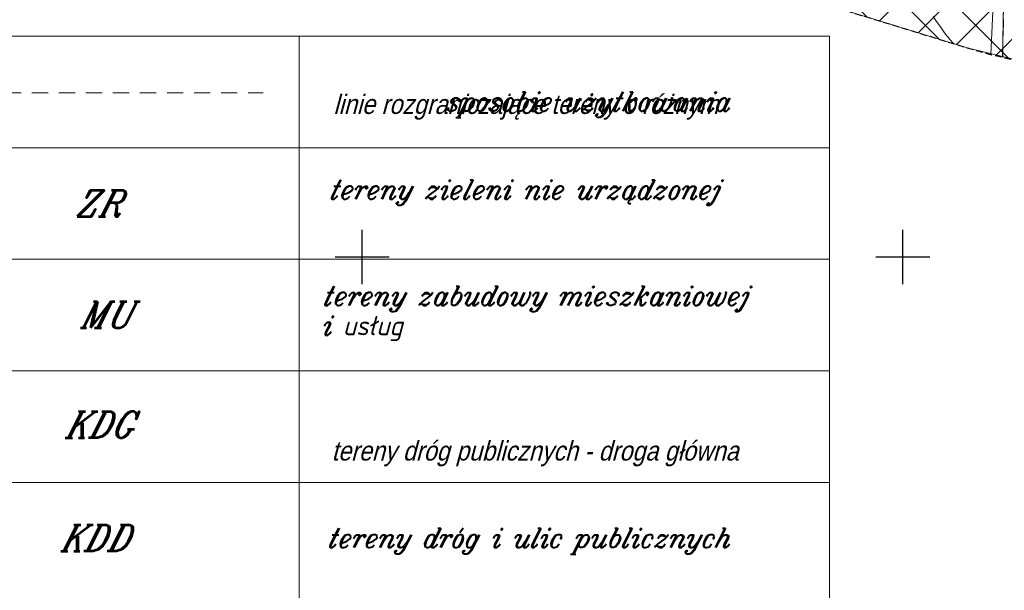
# Model space of a CAD drawing. Header units: metres. Extents: x 7435600 to 7436400, y 5537603 to 5538250.
# Tile 22 of 43: x 7435968 to 7436059, y 5537819 to 5537872. Entities that reach past the tile are written whole.
import ezdxf

# ---------------------------------------------------------------- set-up
doc = ezdxf.new("R2010")
doc.units = ezdxf.units.M
doc.header["$MEASUREMENT"] = 0
for name, pattern in [('1.5_0.5', [2, 1.5, -0.5]), ('1.5_1.0', [2.5, 1.5, -1]), ('2', [0.9, 0.6, -0.3]), ('219-500', [0])]:
    doc.linetypes.add(name, pattern=pattern)
doc.layers.get('0').update_dxf_attribs({"color": 2, "linetype": 'CONTINUOUS', "lineweight": 5})
doc.layers.add('!ramka', color=2, linetype='CONTINUOUS', lineweight=0)
doc.layers.add('BUIB02_02', color=7, linetype='CONTINUOUS', lineweight=0)
for name, color, linetype in [('217-Granica konturu klasyfikcyjnego', 7, 'CONTINUOUS'), ('219-Linia granicy', 7, 'CONTINUOUS'), ('360-Fundament obrys', 7, 'CONTINUOUS'), ('811-Warstwica ciągła linia', 7, 'CONTINUOUS'), ('Komentarz lub etykieta na mapie', 7, 'CONTINUOUS'), ('Miejsce błędu lub ostrzeżenia po kontroli', 7, 'CONTINUOUS'), ('przewód wodociągowy (linia)', 7, 'CONTINUOUS'), ('Strefa osuwisk potencjalnych', 7, 'CONTINUOUS'), ('Wstawianie ramki sekcyjnej z opisem', 7, 'CONTINUOUS'), ('Zakres', 7, 'CONTINUOUS')]:
    doc.layers.add(name, color=color, linetype=linetype)
doc.styles.get("Standard").update_dxf_attribs({"font": 'italic_1250.shx', "width": 0.75})

# ---------------------------------------------------------------- blocks, each defined once
blk = doc.blocks.new('RAMKA500K')
at = {"color": 0}
for p, q in [((0, 97.5), (0, 102.5)), ((50, 97.5), (50, 102.5)), ((400, 97.5), (400, 102.5)), ((0, 100), (2.5, 100)), ((47.5, 100), (52.5, 100)), ((397.5, 100), (400, 100))]:
    blk.add_line(p, q, dxfattribs=at)

msp = doc.modelspace()

# ---------------------------------------------------------------- hatches: boundary and pattern name
at = {"layer": 'BUIB02_02', "linetype": 'Continuous', "lineweight": 5}
h = msp.add_hatch(dxfattribs=at)
h.set_pattern_fill('CROSSHATCH', color=253, style=0, pattern_type=2)
h.set_pattern_definition([(45, (7435961.6253, 5537924.7712), (-2.319904, 2.319904), []), (315, (7435961.6253, 5537924.7712), (2.319904, 2.319904), [])])
h.paths.add_polyline_path([(7436043.44, 5537913.56), (7436060.08, 5537909.02), (7436072.46, 5537904.21), (7436080.45, 5537901.44), (7436125.26, 5537886.3), (7436123.85, 5537883.72), (7436121.78, 5537879.94), (7436111.81, 5537868.54), (7436097.96, 5537862.42), (7436082.82, 5537862.73), (7436056.09, 5537869.29), (7436015.82, 5537881.67), (7435957.74, 5537897.76), (7435948.84, 5537901.62), (7435934.32, 5537910.49), (7435934.03, 5537910.63), (7435939.24, 5537925.51), (7435940.01, 5537935.88), (7435938.04, 5537945.01), (7435935.67, 5537947.6), (7435945.85, 5537945.72), (7435954.28, 5537942.86), (7435969.69, 5537938.08), (7435996.02, 5537930.09), (7436005.99, 5537926.19), (7436016.39, 5537923.91), (7436023.56, 5537921.25)])

# ---------------------------------------------------------------- linework, layer by layer
at = {"layer": '!ramka', "color": 251, "linetype": 'Continuous', "lineweight": 13}
msp.add_3dface([(7435692.445, 5538052.761), (7436192.445, 5538052.761), (7436192.445, 5537747.761), (7435692.445, 5537747.761)], dxfattribs=at)
at = {"layer": '217-Granica konturu klasyfikcyjnego', "color": 3, "linetype": '1.5_0.5', "lineweight": 13, "flags": 128}
msp.add_lwpolyline([(7436059.248, 5537868.456), (7436059.33, 5537872.8)], dxfattribs=at)
at = {"layer": '219-Linia granicy', "color": 96, "linetype": '219-500', "lineweight": 13, "flags": 128}
msp.add_lwpolyline([(7436059.243, 5537868.457), (7436059.91, 5537904.33)], dxfattribs=at)
at = {"layer": '360-Fundament obrys', "color": 251, "linetype": 'Continuous', "lineweight": 13, "flags": 128}
for points in [[(7435956.927, 5537860.099), (7435956.923, 5537870.412), (7435994.172, 5537870.412), (7436043.217, 5537870.412), (7436043.217, 5537860.099)], [(7435994.175, 5537756.934), (7435994.175, 5537787.885), (7435994.175, 5537860.096), (7435994.175, 5537870.415)], [(7435956.931, 5537849.785), (7435956.927, 5537860.099), (7435994.177, 5537860.099), (7436043.221, 5537860.099), (7436043.22, 5537849.785)], [(7435956.927, 5537849.783), (7436043.221, 5537849.783)], [(7436043.22, 5537849.785), (7436043.221, 5537839.464), (7436043.221, 5537818.834), (7436043.22, 5537808.515)], [(7435956.927, 5537839.464), (7436043.221, 5537839.464)], [(7435956.927, 5537829.15), (7436043.221, 5537829.15)]]:
    msp.add_lwpolyline(points, dxfattribs=at)
at = {"layer": '811-Warstwica ciągła linia', "color": 32, "linetype": 'Continuous', "lineweight": 13, "flags": 128}
msp.add_lwpolyline([(7436054.697, 5537869.718), (7436054.625, 5537869.802), (7436054.435, 5537870.028), (7436054.247, 5537870.257), (7436054.18, 5537870.34), (7436054.063, 5537870.487), (7436053.804, 5537870.826), (7436053.554, 5537871.17), (7436053.309, 5537871.518), (7436053.067, 5537871.868), (7436052.826, 5537872.219)], dxfattribs=at)
at = {"layer": 'Miejsce błędu lub ostrzeżenia po kontroli', "color": 214, "linetype": '1.5_1.0', "lineweight": 13, "flags": 128}
msp.add_lwpolyline([(7435959.447, 5537865.173), (7435990.843, 5537865.173)], dxfattribs=at)
at = {"layer": 'przewód wodociągowy (linia)', "color": 5, "linetype": 'Continuous', "lineweight": 13, "flags": 128}
msp.add_lwpolyline([(7436058.146, 5537868.724), (7436059.04, 5537888.03), (7436045.02, 5537906.21), (7436046.22, 5537911.14), (7436048.01, 5537922.74), (7436048.79, 5537930.48), (7436048.79, 5537933.76)], dxfattribs=at)
at = {"layer": 'Strefa osuwisk potencjalnych', "color": 253, "linetype": 'Continuous', "lineweight": 13, "flags": 128}
msp.add_lwpolyline([(7435954.28, 5537942.86), (7435969.69, 5537938.08), (7435996.02, 5537930.09), (7436005.99, 5537926.19), (7436016.39, 5537923.91), (7436023.56, 5537921.25), (7436043.44, 5537913.56), (7436060.08, 5537909.02), (7436072.46, 5537904.21), (7436080.45, 5537901.44), (7436125.26, 5537886.3), (7436123.85, 5537883.72), (7436121.78, 5537879.94), (7436111.81, 5537868.54), (7436097.96, 5537862.42), (7436082.82, 5537862.73), (7436056.09, 5537869.29), (7436015.82, 5537881.67), (7435957.74, 5537897.76)], dxfattribs=at)
msp.add_lwpolyline([(7435954.28, 5537942.86), (7435969.69, 5537938.08), (7435996.02, 5537930.09), (7436005.99, 5537926.19), (7436016.39, 5537923.91), (7436023.56, 5537921.25), (7436043.44, 5537913.56), (7436060.08, 5537909.02), (7436072.46, 5537904.21), (7436080.45, 5537901.44), (7436125.26, 5537886.3), (7436123.85, 5537883.72), (7436121.78, 5537879.94), (7436111.81, 5537868.54), (7436097.96, 5537862.42), (7436082.82, 5537862.73), (7436056.09, 5537869.29), (7436015.82, 5537881.67), (7435957.74, 5537897.76)], dxfattribs=at)
msp.add_lwpolyline([(7435954.28, 5537942.86), (7435969.69, 5537938.08), (7435996.02, 5537930.09), (7436005.99, 5537926.19), (7436016.39, 5537923.91), (7436023.56, 5537921.25), (7436043.44, 5537913.56), (7436060.08, 5537909.02), (7436072.46, 5537904.21), (7436080.45, 5537901.44), (7436125.26, 5537886.3), (7436123.85, 5537883.72), (7436121.78, 5537879.94), (7436111.81, 5537868.54), (7436097.96, 5537862.42), (7436082.82, 5537862.73), (7436056.09, 5537869.29), (7436015.82, 5537881.67), (7435957.74, 5537897.76)], dxfattribs=at)
at = {"layer": 'Zakres', "color": 5, "linetype": '2', "lineweight": 30, "flags": 128}
msp.add_lwpolyline([(7435791.95, 5538004.83), (7435788.55, 5537993.08), (7435787.96, 5537986.53), (7435787.35, 5537979.77), (7435791.23, 5537966.98), (7435799.62, 5537956.58), (7435811.29, 5537950.08), (7435839.35, 5537940.91), (7435847.93, 5537935.74), (7435857.59, 5537931.73), (7435868.01, 5537930.77), (7435873.84, 5537931.1), (7435927.63, 5537913.78), (7435934.32, 5537910.49), (7435948.84, 5537901.62), (7435957.74, 5537897.76), (7436015.82, 5537881.67), (7436056.09, 5537869.29), (7436058.12, 5537868.73), (7436082.82, 5537862.73), (7436097.96, 5537862.42), (7436111.81, 5537868.54), (7436121.78, 5537879.94), (7436129.89, 5537894.76), (7436134.11, 5537909.18), (7436131.89, 5537924.04), (7436123.64, 5537936.6), (7436110.88, 5537944.55), (7436055.14, 5537964.31), (7436052.48, 5537965.13), (7436027.84, 5537971.72), (7435999.56, 5537979.44), (7435995.34, 5537981.24), (7435974.61, 5537991.35), (7435974.21, 5537991.54), (7435952.34, 5538001.86), (7435940.13, 5538005.1), (7435927.06, 5538006.13), (7435886.07, 5538018.53), (7435885.05, 5538018.82), (7435855.64, 5538026.76), (7435837.67, 5538033.11), (7435824.44, 5538035.07), (7435811.44, 5538031.93), (7435800.57, 5538024.15), (7435795.41, 5538016.01), (7435793.41, 5538012.85)], close=True, dxfattribs=at)

# ---------------------------------------------------------------- block references
at = {"layer": 'Wstawianie ramki sekcyjnej z opisem', "color": 251, "linetype": 'Continuous', "lineweight": 13}
for p in [(7435600, 5537750), (7436000, 5537750)]:
    msp.add_blockref('RAMKA500K', p, dxfattribs=at)

# ---------------------------------------------------------------- texts
at = {"layer": 'Komentarz lub etykieta na mapie', "color": 251, "linetype": 'Continuous', "lineweight": 13, "oblique": 15, "width": 0.9}
for s, p in [(' sposobie użytkowania', (7436006.598, 5537863.486)), ('tereny zieleni nie urządzonej', (7435996.865, 5537855.351)), ('tereny zabudowy mieszkaniowej ', (7435996.253, 5537845.513)), ('i usług', (7435996.208, 5537842.765)), ('tereny dróg i ulic publicznych', (7435996.701, 5537823.133))]:
    msp.add_text(s, height=1.792, dxfattribs=at).set_placement(p)
at = {"layer": 'Komentarz lub etykieta na mapie', "color": 214, "linetype": 'Continuous', "lineweight": 13, "oblique": 15, "width": 0.9}
for s, p in [('ZR', (7435973.552, 5537853.731)), ('MU', (7435973.933, 5537843.452)), ('KDG', (7435972.541, 5537833.285)), ('KDD', (7435972.111, 5537822.819))]:
    msp.add_text(s, height=2.43, dxfattribs=at).set_placement(p)
at = {"layer": 'Komentarz lub etykieta na mapie', "color": 251, "linetype": 'Continuous', "lineweight": 13, "char_height": 1.792, "attachment_point": 7, "line_spacing_factor": 0.8}
for s, insert, width in [('\\Ftxt;\\Q15;\\H1x;\\W0.9;linie rozgraniczające tereny o różnym', (7435997.341, 5537862.678), 43.94702), ('\\Ftxt;\\Q15;\\H1x;\\W0.9;tereny dróg publicznych - droga główna', (7435997.166, 5537830.641), 43.68959)]:
    msp.add_mtext(s, dxfattribs=dict(at, insert=insert, width=width))

doc.saveas('drawing.dxf')
